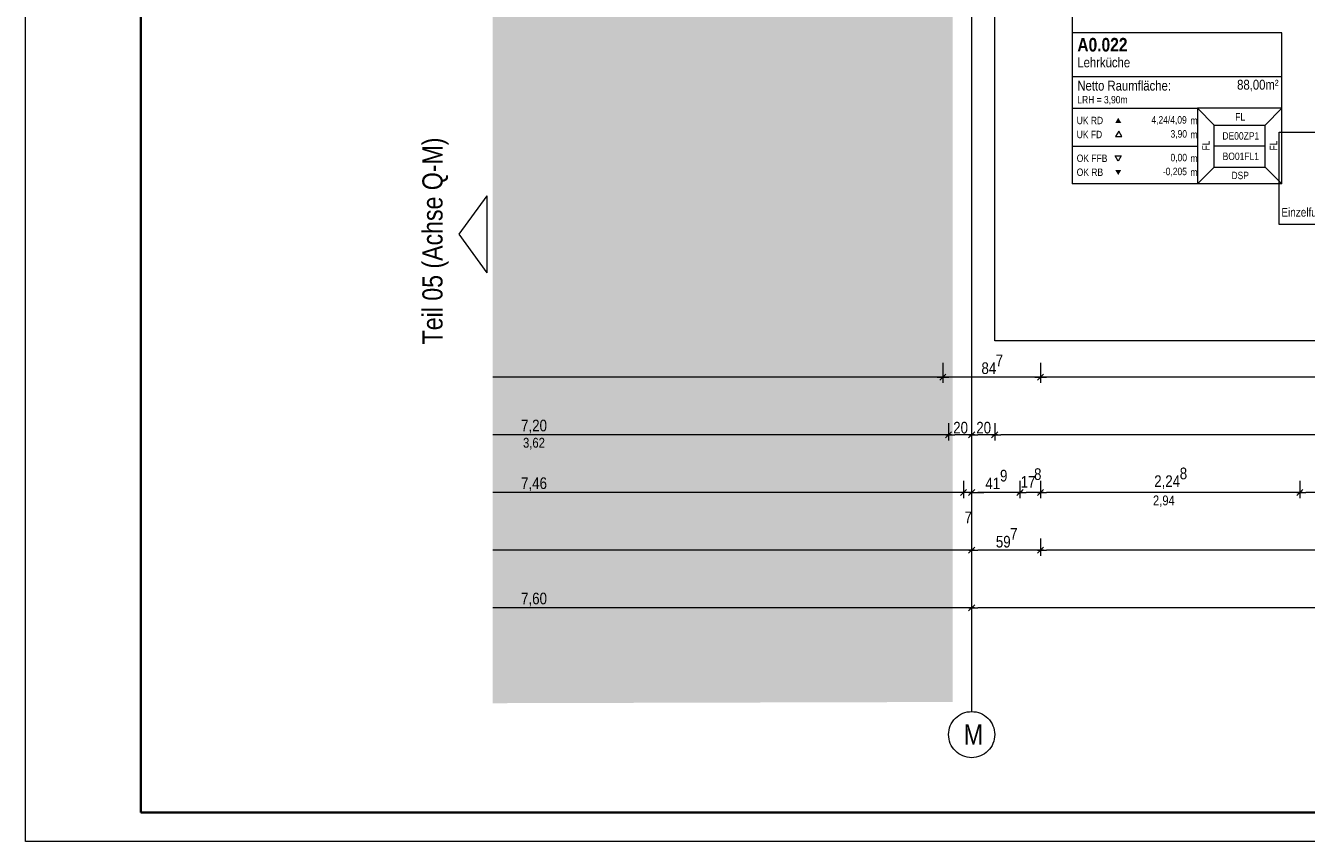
# Model space of a CAD drawing. Extents: x -620 to 300, y 62 to 1162.
# Tile 1 of 49: x -620 to -398, y 62 to 204. Entities that reach past the tile are written whole.
import ezdxf
from ezdxf.lldxf.tags import DXFTag

# ---------------------------------------------------------------- set-up
doc = ezdxf.new("R2010")
doc.units = 0
doc.layers.get('0').update_dxf_attribs({"lineweight": 13})
for name, color, linetype, lineweight, true_color in [('30 -33 Aussenwände- 7 Fassade_ Elemente', 7, 'Continuous', 9, 0x00aacc), ('70 -75 Raumstempel- 1 Raumstempel', 7, 'Continuous', 25, 0xff6600), ('70 -75 Raumstempel-2 Verweislinie', 7, 'Continuous', 9, 0xff6600), ('70 -76 Bemaßung- 2 Allgemein', 9, 'Continuous', 5, 0x808080), ('iwb_Layout BA_Markierung', 7, 'Continuous', 9, 0xbadcdc), ('iwb_Layout Text', 3, 'Continuous', 18, 0x00ff00)]:
    doc.layers.add(name, color=color, linetype=linetype, lineweight=lineweight, true_color=true_color)
for name, color, linetype, lineweight in [('70 -71 Achsen- 1 Gebäudeachsen', 7, 'STRICHPUNKT2-A06G945V8I', 18), ('iwb_Plankopf Rahmen', 7, 'Continuous', 35), ('Keine-1', 7, 'Continuous', 15)]:
    doc.layers.add(name, color=color, linetype=linetype, lineweight=lineweight)
doc.styles.get("Standard").update_dxf_attribs({"font": 'ARIALN.TTF'})
tags = doc.linetypes.add('fein_strichliert-A06G945W8I', pattern=[4, 1, -2, 1]).pattern_tags.tags
tags[8:9] = [DXFTag(74, 4), DXFTag(75, 0), DXFTag(340, '0'), DXFTag(46, 0.0), DXFTag(50, 0.0), DXFTag(44, 0.0), DXFTag(45, 0.0)]
tags[6:7] = [DXFTag(74, 4), DXFTag(75, 0), DXFTag(340, '0'), DXFTag(46, 0.0), DXFTag(50, 0.0), DXFTag(44, 0.0), DXFTag(45, 0.0)]
tags[4:5] = [DXFTag(74, 4), DXFTag(75, 0), DXFTag(340, '0'), DXFTag(46, 0.0), DXFTag(50, 0.0), DXFTag(44, 0.0), DXFTag(45, 0.0)]
tags = doc.linetypes.add('STRICHPUNKT2-A06G945V8I', pattern=[12.7, 6.35, -3.175, 0, -3.175]).pattern_tags.tags
tags[10:11] = [DXFTag(74, 4), DXFTag(75, 0), DXFTag(340, '0'), DXFTag(46, 0.0), DXFTag(50, 0.0), DXFTag(44, 0.0), DXFTag(45, 0.0)]
tags[8:9] = [DXFTag(74, 4), DXFTag(75, 0), DXFTag(340, '0'), DXFTag(46, 0.0), DXFTag(50, 0.0), DXFTag(44, 0.0), DXFTag(45, 0.0)]
tags[6:7] = [DXFTag(74, 4), DXFTag(75, 0), DXFTag(340, '0'), DXFTag(46, 0.0), DXFTag(50, 0.0), DXFTag(44, 0.0), DXFTag(45, 0.0)]
tags[4:5] = [DXFTag(74, 4), DXFTag(75, 0), DXFTag(340, '0'), DXFTag(46, 0.0), DXFTag(50, 0.0), DXFTag(44, 0.0), DXFTag(45, 0.0)]

# ---------------------------------------------------------------- blocks, each defined once
blk = doc.blocks.new('Polygon-A06G945N8I')
at = {"color": 0, "linetype": 'ByBlock', "lineweight": -2, "ltscale": 0.13}
blk.add_solid([(-458.9, 86.61), (-538.63, 86.4), (-458.74, 1083.81), (-538.63, 1083.81)], dxfattribs=at)
blk = doc.blocks.new('Referenz-A06G945X8I')
at = {"layer": '30 -33 Aussenwände- 7 Fassade_ Elemente', "color": 0, "linetype": 'fein_strichliert-A06G945W8I', "lineweight": -2, "ltscale": 0.13}
for p, q in [((-451.58, 149.25), (-451.58, 211.65)), ((-391.58, 149.25), (-451.58, 149.25))]:
    blk.add_line(p, q, dxfattribs=at)
at = {"layer": '70 -71 Achsen- 1 Gebäudeachsen', "color": 0, "linetype": 'STRICHPUNKT2-A06G945V8I', "lineweight": -2, "ltscale": 0.13}
blk.add_line((-455.58, 1084.39), (-455.58, 84.95), dxfattribs=at)
at = {"layer": '70 -71 Achsen- 1 Gebäudeachsen', "color": 0, "linetype": 'Continuous', "lineweight": -2, "ltscale": 0.13}
for p, q in [((-457.8, 84.28), (-457.47, 84.48)), ((-457.47, 84.48), (-457.11, 84.65)), ((-457.11, 84.65), (-456.74, 84.78)), ((-456.74, 84.78), (-456.36, 84.88)), ((-456.36, 84.88), (-455.97, 84.93)), ((-455.97, 84.93), (-455.58, 84.95)), ((-455.58, 84.95), (-455.19, 84.93)), ((-455.19, 84.93), (-454.8, 84.88)), ((-454.8, 84.88), (-454.42, 84.78)), ((-454.42, 84.78), (-454.05, 84.65)), ((-454.05, 84.65), (-453.69, 84.48)), ((-453.69, 84.48), (-453.36, 84.28)), ((-459.41, 82.11), (-459.28, 82.48)), ((-459.28, 82.48), (-459.11, 82.84)), ((-459.11, 82.84), (-458.91, 83.18)), ((-458.91, 83.18), (-458.67, 83.49)), ((-458.67, 83.49), (-458.41, 83.78)), ((-458.41, 83.78), (-458.12, 84.05)), ((-458.12, 84.05), (-457.8, 84.28)), ((-453.36, 84.28), (-453.04, 84.05)), ((-453.04, 84.05), (-452.75, 83.78)), ((-452.75, 83.78), (-452.49, 83.49)), ((-452.49, 83.49), (-452.25, 83.18)), ((-452.25, 83.18), (-452.05, 82.84)), ((-452.05, 82.84), (-451.88, 82.48)), ((-451.88, 82.48), (-451.75, 82.11)), ((-459.58, 80.95), (-459.56, 81.35)), ((-459.56, 80.56), (-459.58, 80.95)), ((-459.56, 81.35), (-459.5, 81.73)), ((-459.5, 80.17), (-459.56, 80.56)), ((-459.5, 81.73), (-459.41, 82.11)), ((-459.41, 79.79), (-459.5, 80.17)), ((-451.75, 82.11), (-451.66, 81.73)), ((-451.66, 80.17), (-451.75, 79.79)), ((-451.66, 81.73), (-451.6, 81.35)), ((-451.6, 80.56), (-451.66, 80.17)), ((-451.6, 81.35), (-451.58, 80.95)), ((-451.58, 80.95), (-451.6, 80.56)), ((-459.28, 79.42), (-459.41, 79.79)), ((-459.11, 79.07), (-459.28, 79.42)), ((-458.91, 78.73), (-459.11, 79.07)), ((-458.67, 78.42), (-458.91, 78.73)), ((-458.41, 78.13), (-458.67, 78.42)), ((-458.12, 77.86), (-458.41, 78.13)), ((-457.8, 77.63), (-458.12, 77.86)), ((-453.04, 77.86), (-453.36, 77.63)), ((-452.75, 78.13), (-453.04, 77.86)), ((-452.49, 78.42), (-452.75, 78.13)), ((-452.25, 78.73), (-452.49, 78.42)), ((-452.05, 79.07), (-452.25, 78.73)), ((-451.88, 79.42), (-452.05, 79.07)), ((-451.75, 79.79), (-451.88, 79.42)), ((-457.47, 77.43), (-457.8, 77.63)), ((-457.11, 77.26), (-457.47, 77.43)), ((-456.74, 77.13), (-457.11, 77.26)), ((-456.36, 77.03), (-456.74, 77.13)), ((-455.97, 76.97), (-456.36, 77.03)), ((-455.58, 76.95), (-455.97, 76.97)), ((-455.19, 76.97), (-455.58, 76.95)), ((-454.8, 77.03), (-455.19, 76.97)), ((-454.42, 77.13), (-454.8, 77.03)), ((-454.05, 77.26), (-454.42, 77.13)), ((-453.69, 77.43), (-454.05, 77.26)), ((-453.36, 77.63), (-453.69, 77.43))]:
    blk.add_line(p, q, dxfattribs=at)
at = {"layer": '70 -75 Raumstempel- 1 Raumstempel', "color": 0, "lineweight": -2}
for p, q in [((-438.12, 202.65), (-438.12, 176.51)), ((-401.8, 202.65), (-438.12, 202.65)), ((-401.8, 176.51), (-401.8, 202.65)), ((-401.8, 195.05), (-438.12, 195.05)), ((-438.12, 189.58), (-416.39, 189.58)), ((-413.51, 186.68), (-416.39, 189.58)), ((-401.8, 189.58), (-416.39, 189.58)), ((-416.39, 189.58), (-416.39, 176.51)), ((-404.68, 186.68), (-401.8, 189.58)), ((-413.51, 179.4), (-413.51, 186.68)), ((-413.51, 186.68), (-404.68, 186.68)), ((-404.68, 179.4), (-404.68, 186.68)), ((-430.08, 185.62), (-430.61, 184.71)), ((-430.61, 184.71), (-429.56, 184.71)), ((-429.56, 184.71), (-430.08, 185.62)), ((-438.12, 183.04), (-416.39, 183.04)), ((-404.68, 183.04), (-413.51, 183.04)), ((-430.16, 180.44), (-430.68, 181.34)), ((-430.68, 181.34), (-429.63, 181.34)), ((-429.63, 181.34), (-430.16, 180.44)), ((-413.51, 179.4), (-416.39, 176.51)), ((-413.51, 179.4), (-404.68, 179.4)), ((-404.68, 179.4), (-401.8, 176.51)), ((-401.8, 176.51), (-438.12, 176.51))]:
    blk.add_line(p, q, dxfattribs=at)
for points in [[(-429.63, 187.03), (-430.16, 187.94), (-430.68, 187.03)], [(-429.63, 178.9), (-430.16, 178), (-430.68, 178.9)]]:
    blk.add_solid(points, dxfattribs=at)
at = {"layer": '70 -75 Raumstempel-2 Verweislinie', "color": 0, "linetype": 'Continuous', "lineweight": -2, "ltscale": 0.13}
blk.add_line((-438.12, 343.47), (-438.12, 202.65), dxfattribs=at)
at = {"layer": '70 -76 Bemaßung- 2 Allgemein', "color": 0, "linetype": 'Continuous', "lineweight": -2, "ltscale": 0.13}
for p, q in [((-460.58, 145.45), (-460.58, 141.95)), ((-460.58, 145.45), (-460.58, 141.95)), ((-443.64, 145.45), (-443.64, 141.95)), ((-443.64, 145.45), (-443.64, 141.95)), ((-461.64, 142.95), (-538.63, 142.95)), ((-459.58, 142.95), (-461.64, 142.95)), ((-461.58, 142.95), (-459.52, 142.95)), ((-460.05, 143.48), (-461.11, 142.42)), ((-461.11, 142.42), (-460.05, 143.48)), ((-444.7, 142.95), (-459.52, 142.95)), ((-442.64, 142.95), (-444.7, 142.95)), ((-444.64, 142.95), (-442.58, 142.95)), ((-444.17, 142.42), (-443.11, 143.48)), ((-443.11, 143.48), (-444.17, 142.42)), ((-210.64, 142.95), (-442.58, 142.95)), ((-459.05, 133.48), (-460.11, 132.42)), ((-460.11, 132.42), (-459.05, 133.48)), ((-459.58, 134.95), (-459.58, 131.95)), ((-459.58, 134.95), (-459.58, 131.95)), ((-456.11, 132.42), (-455.05, 133.48)), ((-455.05, 133.48), (-456.11, 132.42)), ((-455.58, 134.95), (-455.58, 131.95)), ((-455.58, 134.95), (-455.58, 131.95)), ((-451.05, 133.48), (-452.11, 132.42)), ((-452.11, 132.42), (-451.05, 133.48)), ((-451.58, 134.95), (-451.58, 131.95)), ((-451.58, 134.95), (-451.58, 131.95)), ((-460.64, 132.95), (-538.63, 132.95)), ((-459.08, 132.95), (-460.64, 132.95)), ((-460.08, 132.95), (-458.52, 132.95)), ((-456.64, 132.95), (-458.52, 132.95)), ((-455.08, 132.95), (-456.64, 132.95)), ((-456.08, 132.95), (-454.52, 132.95)), ((-452.64, 132.95), (-454.52, 132.95)), ((-451.08, 132.95), (-452.64, 132.95)), ((-452.08, 132.95), (-450.52, 132.95)), ((-295.64, 132.95), (-450.52, 132.95)), ((-456.98, 124.95), (-456.98, 121.95)), ((-456.98, 124.95), (-456.98, 121.95)), ((-455.58, 124.95), (-455.58, 121.95)), ((-455.58, 124.95), (-455.58, 121.95)), ((-447.2, 124.95), (-447.2, 121.95)), ((-447.2, 124.95), (-447.2, 121.95)), ((-443.64, 124.95), (-443.64, 121.95)), ((-443.64, 124.95), (-443.64, 121.95)), ((-398.68, 124.95), (-398.68, 121.95)), ((-398.68, 124.95), (-398.68, 121.95)), ((-458.04, 122.95), (-538.63, 122.95)), ((-458.04, 122.95), (-459.1, 122.95)), ((-456.48, 122.95), (-458.04, 122.95)), ((-456.48, 122.95), (-458.04, 122.95)), ((-456.45, 123.48), (-457.51, 122.42)), ((-456.45, 123.48), (-457.51, 122.42)), ((-455.58, 122.95), (-456.98, 122.95)), ((-456.11, 122.42), (-455.05, 123.48)), ((-456.11, 122.42), (-455.05, 123.48)), ((-456.08, 122.95), (-454.52, 122.95)), ((-456.08, 122.95), (-454.52, 122.95)), ((-448.26, 122.95), (-454.52, 122.95)), ((-454.52, 122.95), (-453.46, 122.95)), ((-446.7, 122.95), (-448.26, 122.95)), ((-447.73, 122.42), (-446.67, 123.48)), ((-446.67, 123.48), (-447.73, 122.42)), ((-447.7, 122.95), (-446.14, 122.95)), ((-444.7, 122.95), (-446.14, 122.95)), ((-443.14, 122.95), (-444.7, 122.95)), ((-443.11, 123.48), (-444.17, 122.42)), ((-444.17, 122.42), (-443.11, 123.48)), ((-444.14, 122.95), (-442.58, 122.95)), ((-399.74, 122.95), (-442.58, 122.95)), ((-398.18, 122.95), (-399.74, 122.95)), ((-399.21, 122.42), (-398.15, 123.48)), ((-398.15, 123.48), (-399.21, 122.42)), ((-399.18, 122.95), (-397.62, 122.95)), ((-348.54, 122.95), (-397.62, 122.95)), ((-456.11, 112.42), (-455.05, 113.48)), ((-455.05, 113.48), (-456.11, 112.42)), ((-455.58, 114.95), (-455.58, 111.95)), ((-455.58, 114.95), (-455.58, 111.95)), ((-443.11, 113.48), (-444.17, 112.42)), ((-444.17, 112.42), (-443.11, 113.48)), ((-443.64, 114.95), (-443.64, 111.95)), ((-443.64, 114.95), (-443.64, 111.95)), ((-456.64, 112.95), (-538.63, 112.95)), ((-455.08, 112.95), (-456.64, 112.95)), ((-456.08, 112.95), (-454.52, 112.95)), ((-444.7, 112.95), (-454.52, 112.95)), ((-443.14, 112.95), (-444.7, 112.95)), ((-444.14, 112.95), (-442.58, 112.95)), ((26.42, 112.95), (-442.58, 112.95)), ((-455.58, 104.95), (-455.58, 101.95)), ((-455.58, 104.95), (-455.58, 101.95)), ((-456.64, 102.95), (-538.63, 102.95)), ((-455.08, 102.95), (-456.64, 102.95)), ((-456.11, 102.42), (-455.05, 103.48)), ((-455.05, 103.48), (-456.11, 102.42)), ((-456.08, 102.95), (-454.52, 102.95)), ((-291.64, 102.95), (-454.52, 102.95))]:
    blk.add_line(p, q, dxfattribs=at)
at = {"layer": 'Keine-1', "color": 0, "linetype": 'fein_strichliert-A06G945W8I', "lineweight": -2, "ltscale": 0.13}
for p, q in [((-402.23, 185.45), (-386.23, 185.45)), ((-402.23, 169.45), (-402.23, 185.45)), ((-386.23, 169.45), (-402.23, 169.45))]:
    blk.add_line(p, q, dxfattribs=at)
at = {"layer": '70 -71 Achsen- 1 Gebäudeachsen', "color": 0, "linetype": 'Continuous', "lineweight": -2, "ltscale": 0.13, "insert": (-456.96, 82.72), "char_height": 3.5241, "attachment_point": 1}
blk.add_mtext('{\\fArial Narrow;M}', dxfattribs=at)
at = {"layer": '70 -75 Raumstempel- 1 Raumstempel', "color": 0, "linetype": 'Continuous', "lineweight": -2, "ltscale": 0.13, "attachment_point": 1}
for s, insert, char_height, rotation in [('{\\fArial Narrow|b1|i0;A0.022}', (-437.25, 201.79), 2.3536, 0), ('{\\fArial Narrow;Lehrküche}', (-437.25, 198.4), 1.7117, 0), ('{\\fArial Narrow;Netto Raumfläche:}', (-437.25, 194.37), 1.7117, 0), ('{\\fArial Narrow;88,00m²}', (-409.54, 194.53), 1.7117, 0), ('{\\fArial Narrow;LRH = 3,90m}', (-437.25, 191.72), 1.2838, 0), ('{\\fArial Narrow;UK RD}', (-437.36, 188.11), 1.2838, 0), ('{\\fArial Narrow;4,24/4,09}', (-424.41, 188.22), 1.2838, 0), ('{\\fArial Narrow;m}', (-417.64, 188.1), 1.2838, 0), ('{\\fArial Narrow;FL}', (-409.86, 188.74), 1.2838, 0), ('{\\fArial Narrow;UK FD}', (-437.36, 185.68), 1.2838, 0), ('{\\fArial Narrow;3,90}', (-421.09, 185.79), 1.2838, 0), ('{\\fArial Narrow;m}', (-417.64, 185.67), 1.2838, 0), ('{\\fArial Narrow;DE00ZP1}', (-412.09, 185.44), 1.2838, 0), ('{\\fArial Narrow;FL}', (-415.6, 182.27), 1.2838, 90), ('{\\fArial Narrow;FL}', (-403.88, 182.27), 1.2838, 90), ('{\\fArial Narrow;OK FFB}', (-437.36, 181.56), 1.2838, 0), ('{\\fArial Narrow;0,00}', (-421.09, 181.68), 1.2838, 0), ('{\\fArial Narrow;m}', (-417.64, 181.56), 1.2838, 0), ('{\\fArial Narrow;BO01FL1}', (-412.05, 181.9), 1.2838, 0), ('{\\fArial Narrow;OK RB}', (-437.36, 179.14), 1.2838, 0), ('{\\fArial Narrow;-0,205}', (-422.42, 179.27), 1.2838, 0), ('{\\fArial Narrow;m}', (-417.64, 179.14), 1.2838, 0), ('{\\fArial Narrow;DSP}', (-410.52, 178.58), 1.2838, 0)]:
    blk.add_mtext(s, dxfattribs=dict(at, insert=insert, char_height=char_height, rotation=rotation))
at = {"layer": '70 -76 Bemaßung- 2 Allgemein', "color": 0, "linetype": 'Continuous', "lineweight": -2, "ltscale": 0.13, "attachment_point": 1}
for s, insert, char_height in [('{\\fArial Narrow;7}', (-451.41, 146.87), 2.0138), ('{\\fArial Narrow;84}', (-453.88, 145.52), 2.0138), ('{\\fArial Narrow;7,20}', (-533.72, 135.57), 2.0138), ('{\\fArial Narrow;20}', (-458.78, 135.2), 2.0138), ('{\\fArial Narrow;20}', (-454.78, 135.2), 2.0138), ('{\\fArial Narrow;3,62}', (-533.38, 132.42), 1.7), ('{\\fArial Narrow;9}', (-450.66, 126.88), 2.0138), ('{\\fArial Narrow;8}', (-444.76, 127.14), 2.0138), ('{\\fArial Narrow;8}', (-419.49, 127.26), 2.0138), ('{\\fArial Narrow;7,46}', (-533.72, 125.57), 2.0138), ('{\\fArial Narrow;41}', (-453.2, 125.54), 2.0138), ('{\\fArial Narrow;17}', (-447.08, 125.8), 2.0138), ('{\\fArial Narrow;2,24}', (-423.92, 125.92), 2.0138), ('{\\fArial Narrow;2,94}', (-424.14, 122.42), 1.7), ('{\\fArial Narrow;7}', (-456.81, 119.64), 2.0138), ('{\\fArial Narrow;7}', (-448.91, 116.77), 2.0138), ('{\\fArial Narrow;59}', (-451.38, 115.42), 2.0138), ('{\\fArial Narrow;7,60}', (-533.72, 105.57), 2.0138)]:
    blk.add_mtext(s, dxfattribs=dict(at, insert=insert, char_height=char_height))
at = {"layer": 'Keine-1', "color": 0, "linetype": 'Continuous', "lineweight": -2, "ltscale": 0.13, "insert": (-401.87, 172.31), "char_height": 1.5103, "attachment_point": 1}
blk.add_mtext('{\\fArial Narrow;Einzelfundament}', dxfattribs=at)

msp = doc.modelspace()

# ---------------------------------------------------------------- linework, layer by layer
at = {"layer": 'iwb_Layout Text', "linetype": 'Continuous', "ltscale": 0.18}
for p, q in [((-544.48, 167.73), (-539.59, 174.42)), ((-539.59, 161.04), (-539.59, 174.42)), ((-539.59, 161.04), (-544.48, 167.73))]:
    msp.add_line(p, q, dxfattribs=at)
at = {"layer": 'iwb_Plankopf Rahmen', "color": 8, "lineweight": 13, "ltscale": 0.13, "true_color": 0x808080}
msp.add_lwpolyline([(300.35, 62.43), (-619.65, 62.43), (-619.65, 1162.43), (300.35, 1162.43), (300.35, 62.43)], close=True, dxfattribs=at)
at = {"layer": 'iwb_Plankopf Rahmen', "ltscale": 0.35}
msp.add_lwpolyline([(-599.65, 67.43), (-599.65, 1157.43), (295.35, 1157.43), (295.35, 67.43), (-599.65, 67.43)], close=True, dxfattribs=at)

# ---------------------------------------------------------------- block references
at = {"color": 8, "lineweight": 13, "ltscale": 0.13, "true_color": 0x808080}
msp.add_blockref('Referenz-A06G945X8I', (0, 0), dxfattribs=at)
at = {"layer": 'iwb_Layout BA_Markierung', "ltscale": 0.13}
msp.add_blockref('Polygon-A06G945N8I', (0, 0), dxfattribs=at)

# ---------------------------------------------------------------- texts
at = {"layer": 'iwb_Layout Text', "ltscale": 0.18}
msp.add_text('Teil 05 (Achse Q-M)', height=3.5, rotation=90, dxfattribs=at).set_placement((-547.34, 148.64))

doc.saveas('drawing.dxf')
